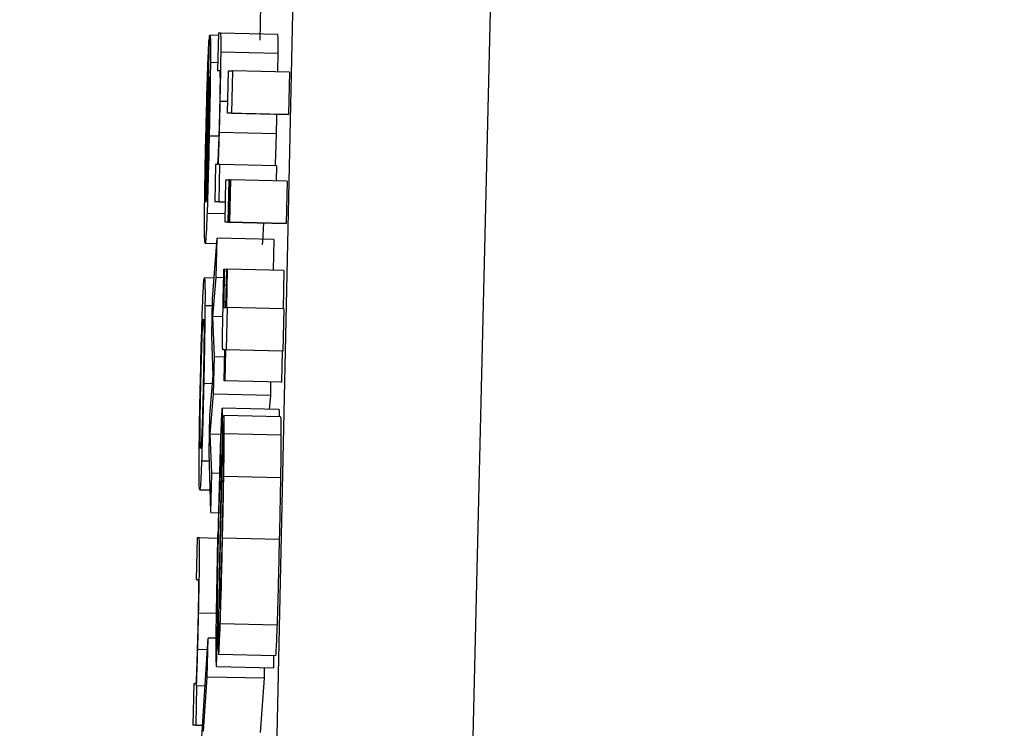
# Model space of a CAD drawing. Header units: inches. Extents: x 170 to 288, y 234 to 248.
# Tile 92 of 192: x 185.98641 to 185.99779, y 243.87552 to 243.88372. Entities that reach past the tile are written whole.
import ezdxf

# ---------------------------------------------------------------- set-up
doc = ezdxf.new("R2010")
doc.units = ezdxf.units.IN
doc.header["$LTSCALE"] = 0.25
doc.header["$MEASUREMENT"] = 0
doc.layers.add('ANNOTATIONS', color=1, linetype='Continuous')
doc.layers.add('SLIM E GUIDE MOTOR LH', color=7, linetype='Continuous')
doc.styles.add('ARIAL', font='arial.ttf', dxfattribs={"height": 0.09375})
doc.dimstyles.new('STANDARD$0', dxfattribs={"dimtxt": 0.09375, "dimasz": 0.09375, "dimexe": 0.03125, "dimexo": 0.046875, "dimgap": 0.09, "dimtad": 0, "dimtih": 1, "dimtoh": 1, "dimdec": 4, "dimzin": 0, "dimdsep": 46, "dimtxsty": 'ARIAL', "dimcen": 0.09, "dimadec": 0, "dimazin": 0, "dimtfac": 1, "dimtdec": 4, "dimtofl": 0, "dimtmove": 0, "dimatfit": 1, "dimfxl": 1, "dimtolj": 1, "dimtzin": 0, "dimarcsym": 0})

# ---------------------------------------------------------------- blocks, each defined once
blk = doc.blocks.new('*D11')
at = {"layer": 'ANNOTATIONS', "color": 0, "lineweight": -2, "transparency": 16777216}
for p, q in [((185.619147, 244.143778), (187.017616, 244.143778)), ((186.986366, 244.050028), (186.986366, 242.359041)), ((186.986366, 240.233194), (186.986366, 241.924181)), ((185.70893, 240.139444), (187.017616, 240.139444))]:
    blk.add_line(p, q, dxfattribs=at)
at = {"layer": 'ANNOTATIONS', "color": 0, "transparency": 16777216}
for points in [[(186.970741, 244.050028), (187.001991, 244.050028), (186.986366, 244.143778)], [(186.970741, 240.233194), (187.001991, 240.233194), (186.986366, 240.139444)]]:
    blk.add_solid(points, dxfattribs=at)
at = {"layer": 'defpoints', "color": 0, "transparency": 16777216}
for p in [(185.572272, 244.143778), (186.986366, 244.143778), (185.662055, 240.139444)]:
    blk.add_point(p, dxfattribs=at)
at = {"layer": 'ANNOTATIONS', "color": 0, "transparency": 16777216, "insert": (186.986366, 242.141611), "char_height": 0.09375, "attachment_point": 5, "style": 'ARIAL'}
blk.add_mtext('\\A1;OPENING \\PHEIGHT', dxfattribs=at)

msp = doc.modelspace()

# ---------------------------------------------------------------- linework, layer by layer
at = {"layer": 'SLIM E GUIDE MOTOR LH'}
for p, q in [((185.98837, 243.829103), (185.990735, 243.937195)), ((185.993123, 243.937238), (185.990539, 243.829118)), ((185.989194, 243.883883), (185.989185, 243.883481)), ((185.988706, 243.88356), (185.988696, 243.883129)), ((185.988732, 243.88356), (185.988706, 243.88356)), ((185.989388, 243.883545), (185.988732, 243.88356)), ((185.988561, 243.881608), (185.988603, 243.883529)), ((185.988598, 243.883494), (185.988588, 243.883015)), ((185.988602, 243.883494), (185.988598, 243.883494)), ((185.988705, 243.883536), (185.988607, 243.883539)), ((185.989392, 243.883327), (185.988736, 243.883341)), ((185.988698, 243.883219), (185.988613, 243.883221)), ((185.988696, 243.883129), (185.988719, 243.883129)), ((185.98881, 243.882635), (185.988821, 243.883126)), ((185.988821, 243.883126), (185.988872, 243.883126)), ((185.988862, 243.882635), (185.988872, 243.883126)), ((185.989528, 243.883112), (185.988872, 243.883126)), ((185.989528, 243.883112), (185.989517, 243.882621)), ((185.988567, 243.881628), (185.988599, 243.88306)), ((185.988592, 243.883015), (185.988588, 243.883015)), ((185.988587, 243.882793), (185.988578, 243.882794)), ((185.988813, 243.88277), (185.988726, 243.882772)), ((185.989466, 243.882621), (185.98881, 243.882635)), ((185.988862, 243.882635), (185.98881, 243.882635)), ((185.988862, 243.882635), (185.989517, 243.882621)), ((185.988582, 243.882586), (185.988571, 243.882586)), ((185.989517, 243.882621), (185.989466, 243.882621)), ((185.989373, 243.882398), (185.988717, 243.882413)), ((185.988577, 243.882334), (185.988565, 243.882334)), ((185.98871, 243.882369), (185.988599, 243.882371)), ((185.988569, 243.881991), (185.988559, 243.881992)), ((185.988672, 243.882042), (185.988663, 243.881611)), ((185.988693, 243.882042), (185.988672, 243.882042)), ((185.988723, 243.882042), (185.988705, 243.882042)), ((185.988713, 243.881611), (185.988723, 243.882042)), ((185.989378, 243.882028), (185.988723, 243.882042)), ((185.989378, 243.882028), (185.989375, 243.881854)), ((185.988782, 243.881375), (185.988793, 243.881866)), ((185.988793, 243.881866), (185.988831, 243.881866)), ((185.98882, 243.881375), (185.988831, 243.881866)), ((185.988826, 243.881375), (185.988837, 243.881866)), ((185.988837, 243.881866), (185.988831, 243.881866)), ((185.988844, 243.881866), (185.988834, 243.881375)), ((185.988837, 243.881866), (185.988844, 243.881866)), ((185.9895, 243.881851), (185.988844, 243.881866)), ((185.9895, 243.881851), (185.989489, 243.881361)), ((185.988564, 243.88174), (185.988556, 243.88174)), ((185.988713, 243.881611), (185.988663, 243.881611)), ((185.988787, 243.881609), (185.988663, 243.881611)), ((185.988713, 243.881611), (185.988787, 243.88161)), ((185.988784, 243.881471), (185.988574, 243.881475)), ((185.989438, 243.881361), (185.988782, 243.881375)), ((185.98882, 243.881375), (185.988782, 243.881375)), ((185.98882, 243.881375), (185.989489, 243.881361)), ((185.989482, 243.881361), (185.988826, 243.881375)), ((185.988834, 243.881375), (185.988826, 243.881375)), ((185.989476, 243.881361), (185.989438, 243.881361)), ((185.989489, 243.881361), (185.989482, 243.881361)), ((185.988638, 243.880491), (185.98869, 243.881189)), ((185.98868, 243.880734), (185.98869, 243.881189)), ((185.989346, 243.881175), (185.98869, 243.881189)), ((185.989346, 243.881175), (185.989338, 243.880819)), ((185.988685, 243.881126), (185.988552, 243.881129)), ((185.988769, 243.880831), (185.988775, 243.880831)), ((185.988802, 243.88083), (185.988775, 243.880831)), ((185.988792, 243.880388), (185.988802, 243.880831)), ((185.988807, 243.880831), (185.988798, 243.880388)), ((185.988802, 243.880831), (185.988807, 243.880831)), ((185.989463, 243.880816), (185.988807, 243.880831)), ((185.989463, 243.880816), (185.989454, 243.880374)), ((185.988656, 243.88073), (185.988544, 243.880733)), ((185.988641, 243.880283), (185.98868, 243.880734)), ((185.988767, 243.880732), (185.98868, 243.880734)), ((185.988798, 243.880648), (185.988771, 243.880649)), ((185.988628, 243.88006), (185.988638, 243.880491)), ((185.988636, 243.880407), (185.98855, 243.880409)), ((185.988793, 243.880453), (185.988767, 243.880454)), ((185.988769, 243.880388), (185.988792, 243.880388)), ((185.988807, 243.880388), (185.988796, 243.879898)), ((185.988798, 243.880388), (185.988807, 243.880388)), ((185.989463, 243.880374), (185.988807, 243.880388)), ((185.989463, 243.880374), (185.989452, 243.879883)), ((185.98866, 243.879818), (185.988641, 243.880283)), ((185.988757, 243.88028), (185.988641, 243.880283)), ((185.988645, 243.879603), (185.988628, 243.88006)), ((185.98865, 243.879387), (185.98866, 243.879818)), ((185.988779, 243.879815), (185.98866, 243.879818)), ((185.988781, 243.879898), (185.988759, 243.879898)), ((185.988781, 243.879897), (185.988759, 243.879898)), ((185.988773, 243.87954), (185.988781, 243.879898)), ((185.988787, 243.879898), (185.988779, 243.87954)), ((185.988796, 243.879898), (185.988787, 243.879898)), ((185.989443, 243.879883), (185.988787, 243.879898)), ((185.989452, 243.879883), (185.988796, 243.879898)), ((185.989443, 243.879883), (185.989435, 243.879525)), ((185.989452, 243.879883), (185.989443, 243.879883)), ((185.988608, 243.879145), (185.988645, 243.879603)), ((185.988637, 243.879506), (185.988536, 243.879508)), ((185.988779, 243.87954), (185.988773, 243.87954)), ((185.989435, 243.879525), (185.988773, 243.87954)), ((185.989309, 243.879528), (185.989306, 243.879372)), ((185.989435, 243.879525), (185.989429, 243.879525)), ((185.988611, 243.878922), (185.98865, 243.879387)), ((185.989306, 243.879372), (185.98865, 243.879387)), ((185.989306, 243.879372), (185.989292, 243.879211)), ((185.989405, 243.879208), (185.988749, 243.879223)), ((185.988598, 243.878714), (185.988608, 243.879145)), ((185.988768, 243.879141), (185.988756, 243.878607)), ((185.989424, 243.879126), (185.988768, 243.879141)), ((185.988766, 243.879063), (185.988753, 243.879063)), ((185.98863, 243.878471), (185.988611, 243.878922)), ((185.988732, 243.87892), (185.988611, 243.878922)), ((185.989429, 243.878912), (185.988773, 243.878926)), ((185.988762, 243.878859), (185.988751, 243.87886)), ((185.988619, 243.878016), (185.988598, 243.878714)), ((185.988601, 243.87861), (185.988511, 243.878612)), ((185.988619, 243.878016), (185.98863, 243.878471)), ((185.988737, 243.878469), (185.98863, 243.878471)), ((185.989423, 243.87842), (185.988768, 243.878435)), ((185.988489, 243.878281), (185.988611, 243.878279)), ((185.988619, 243.878016), (185.988729, 243.878013)), ((185.988458, 243.877723), (185.988447, 243.877244)), ((185.988483, 243.877723), (185.988458, 243.877723)), ((185.9887, 243.877718), (185.988483, 243.877723)), ((185.989409, 243.877705), (185.988753, 243.87772)), ((185.988447, 243.877244), (185.988471, 243.877244)), ((185.988718, 243.876976), (185.988719, 243.87705)), ((185.988683, 243.876848), (185.988477, 243.876852)), ((185.988685, 243.876237), (185.988697, 243.876771)), ((185.989383, 243.876716), (185.988727, 243.87673)), ((185.988525, 243.875603), (185.988587, 243.876566)), ((185.988577, 243.876114), (185.988587, 243.876566)), ((185.98868, 243.876564), (185.988587, 243.876566)), ((185.988579, 243.876431), (185.988466, 243.876434)), ((185.989364, 243.87636), (185.988708, 243.876375)), ((185.989344, 243.876361), (185.989341, 243.876222)), ((185.988685, 243.876237), (185.989341, 243.876222)), ((185.989236, 243.876225), (185.989233, 243.8761)), ((185.988421, 243.876037), (185.98841, 243.875558)), ((185.988444, 243.876037), (185.988421, 243.876037)), ((185.988534, 243.875488), (185.988577, 243.876114)), ((185.989233, 243.8761), (185.988577, 243.876114)), ((185.989233, 243.8761), (185.98919, 243.875474)), ((185.988447, 243.875558), (185.988457, 243.876012)), ((185.988457, 243.876012), (185.988452, 243.876012)), ((185.988551, 243.87601), (185.988457, 243.876012)), ((185.988447, 243.875558), (185.98841, 243.875558)), ((185.988523, 243.875555), (185.98841, 243.875558)), ((185.988447, 243.875558), (185.988523, 243.875556))]:
    msp.add_line(p, q, dxfattribs=at)
for points, knots in [([(185.988736, 243.883341), (185.988736, 243.883393), (185.988737, 243.883497), (185.988735, 243.883552), (185.988733, 243.883558), (185.988732, 243.88356)], [0, 0, 0, 0, 0.373675, 0.745425, 1, 1, 1, 1]), ([(185.98858, 243.88309), (185.988582, 243.883155), (185.988588, 243.883309), (185.988594, 243.883438), (185.988597, 243.88348), (185.988598, 243.883494)], [0, 0, 0, 0, 0.32511, 0.780356, 1, 1, 1, 1]), ([(185.988603, 243.883529), (185.988604, 243.883531), (185.988605, 243.883536), (185.988607, 243.883538), (185.988607, 243.883539)], [0, 0, 0, 0, 0.500154, 1, 1, 1, 1]), ([(185.988607, 243.883539), (185.988609, 243.883534), (185.988612, 243.883523), (185.988614, 243.883413), (185.988613, 243.883269), (185.988613, 243.883221)], [0, 0, 0, 0, 0.301638, 0.767629, 1, 1, 1, 1]), ([(185.989388, 243.883545), (185.98939, 243.883537), (185.989392, 243.883523), (185.989392, 243.883413), (185.989392, 243.883343), (185.989392, 243.883327)], [0, 0, 0, 0, 0.528908, 0.896161, 1, 1, 1, 1]), ([(185.988726, 243.882772), (185.988728, 243.882866), (185.988732, 243.883055), (185.988735, 243.883244), (185.988736, 243.883326), (185.988736, 243.883341)], [0, 0, 0, 0, 0.447006, 0.897534, 1, 1, 1, 1]), ([(185.989392, 243.883327), (185.989391, 243.883267), (185.989391, 243.883203), (185.989389, 243.88312), (185.989389, 243.883115)], [0, 0, 0, 0, 0.941118, 1, 1, 1, 1]), ([(185.988613, 243.883221), (185.988612, 243.883137), (185.988611, 243.882967), (185.988605, 243.882658), (185.988601, 243.882457), (185.988599, 243.882371)], [0, 0, 0, 0, 0.365646, 0.731492, 1, 1, 1, 1]), ([(185.988559, 243.882327), (185.988562, 243.882416), (185.988567, 243.882634), (185.988574, 243.882898), (185.988579, 243.883046), (185.98858, 243.88309)], [0, 0, 0, 0, 0.3265, 0.798317, 1, 1, 1, 1]), ([(185.988719, 243.883129), (185.98872, 243.883127), (185.988722, 243.883125), (185.988723, 243.883097), (185.988724, 243.88306), (185.988724, 243.883019), (185.988724, 243.883007)], [0, 0, 0, 0, 0.376092, 0.63641, 0.898606, 1, 1, 1, 1]), ([(185.988588, 243.883015), (185.988586, 243.882985), (185.988583, 243.882925), (185.988579, 243.882838), (185.988578, 243.882794)], [0, 0, 0, 0, 0.49608, 1, 1, 1, 1]), ([(185.988599, 243.88306), (185.9886, 243.883037), (185.988602, 243.883001), (185.988602, 243.882858), (185.9886, 243.882689), (185.988597, 243.882512), (185.988594, 243.882404), (185.988593, 243.882359)], [0, 0, 0, 0, 0.336374, 0.526242, 0.717832, 0.882955, 1, 1, 1, 1]), ([(185.988724, 243.883007), (185.988724, 243.882974), (185.988723, 243.882908), (185.988721, 243.882787), (185.988719, 243.882708), (185.988718, 243.882673)], [0, 0, 0, 0, 0.359576, 0.718384, 1, 1, 1, 1]), ([(185.988578, 243.882794), (185.988577, 243.882767), (185.988575, 243.882704), (185.988573, 243.882629), (185.988571, 243.882586)], [0, 0, 0, 0, 0.425759, 1, 1, 1, 1]), ([(185.988717, 243.882413), (185.988719, 243.882458), (185.988722, 243.882574), (185.988725, 243.882697), (185.988726, 243.882772)], [0, 0, 0, 0, 0.393455, 1, 1, 1, 1]), ([(185.988718, 243.882673), (185.988717, 243.882612), (185.988714, 243.882491), (185.988709, 243.88231), (185.988705, 243.882225), (185.988703, 243.882177)], [0, 0, 0, 0, 0.3012839, 0.6032854, 1, 1, 1, 1]), ([(185.988571, 243.882586), (185.988571, 243.882564), (185.98857, 243.88252), (185.988568, 243.882435), (185.988566, 243.882373), (185.988565, 243.882334)], [0, 0, 0, 0, 0.273829, 0.547446, 1, 1, 1, 1]), ([(185.989379, 243.882623), (185.989379, 243.88262), (185.989377, 243.882542), (185.989375, 243.882469), (185.989373, 243.882398)], [0, 0, 0, 0, 0.040619, 1, 1, 1, 1]), ([(185.988705, 243.882042), (185.988707, 243.882096), (185.988711, 243.882204), (185.988715, 243.882342), (185.988717, 243.882413)], [0, 0, 0, 0, 0.491707, 1, 1, 1, 1]), ([(185.988545, 243.881453), (185.988546, 243.881538), (185.988548, 243.881707), (185.988553, 243.882025), (185.988557, 243.882234), (185.988559, 243.882327)], [0, 0, 0, 0, 0.35836, 0.717056, 1, 1, 1, 1]), ([(185.988565, 243.882334), (185.988564, 243.882286), (185.988562, 243.882167), (185.98856, 243.882057), (185.988559, 243.881992)], [0, 0, 0, 0, 0.405757, 1, 1, 1, 1]), ([(185.988599, 243.882371), (185.988596, 243.882231), (185.988589, 243.88195), (185.98858, 243.881649), (185.988576, 243.881513), (185.988574, 243.881475)], [0, 0, 0, 0, 0.417892, 0.838409, 1, 1, 1, 1]), ([(185.988593, 243.882359), (185.988591, 243.882271), (185.988587, 243.882098), (185.988583, 243.881956), (185.988581, 243.881885)], [0, 0, 0, 0, 0.505162, 1, 1, 1, 1]), ([(185.989373, 243.882398), (185.989371, 243.882332), (185.989367, 243.882193), (185.989363, 243.882085), (185.989361, 243.882028)], [0, 0, 0, 0, 0.4776774, 1, 1, 1, 1]), ([(185.988703, 243.882177), (185.988701, 243.88213), (185.988697, 243.882049), (185.988694, 243.882044), (185.988693, 243.882042)], [0, 0, 0, 0, 0.588775, 1, 1, 1, 1]), ([(185.988559, 243.881992), (185.988558, 243.881952), (185.988557, 243.881852), (185.988557, 243.881783), (185.988556, 243.88174)], [0, 0, 0, 0, 0.395921, 1, 1, 1, 1]), ([(185.988581, 243.881885), (185.988579, 243.881842), (185.988575, 243.881725), (185.98857, 243.881663), (185.988567, 243.881636), (185.988567, 243.881628)], [0, 0, 0, 0, 0.298392, 0.802764, 1, 1, 1, 1]), ([(185.988556, 243.88174), (185.988557, 243.881711), (185.988557, 243.881636), (185.988559, 243.881619), (185.988561, 243.881608)], [0, 0, 0, 0, 0.396957, 1, 1, 1, 1]), ([(185.988552, 243.881129), (185.98855, 243.881141), (185.988546, 243.881161), (185.988544, 243.881322), (185.988545, 243.881432), (185.988545, 243.881453)], [0, 0, 0, 0, 0.524299, 0.909599, 1, 1, 1, 1]), ([(185.988574, 243.881475), (185.988572, 243.881412), (185.988565, 243.881253), (185.988558, 243.881145), (185.988554, 243.881134), (185.988552, 243.881129)], [0, 0, 0, 0, 0.276436, 0.692247, 1, 1, 1, 1]), ([(185.989226, 243.881365), (185.989225, 243.881337), (185.98922, 243.881216), (185.989214, 243.881132), (185.98921, 243.88112), (185.989208, 243.881115)], [0, 0, 0, 0, 0.149233, 0.637823, 1, 1, 1, 1]), ([(185.988761, 243.880475), (185.988762, 243.880535), (185.988765, 243.880653), (185.988768, 243.880771), (185.988769, 243.880831)], [0, 0, 0, 0, 0.4992373, 1, 1, 1, 1]), ([(185.988775, 243.880831), (185.988774, 243.880801), (185.988773, 243.880741), (185.988771, 243.88068), (185.988771, 243.880649)], [0, 0, 0, 0, 0.498492, 1, 1, 1, 1]), ([(185.988522, 243.880394), (185.988524, 243.880456), (185.988531, 243.880614), (185.988538, 243.880718), (185.988542, 243.880728), (185.988544, 243.880733)], [0, 0, 0, 0, 0.273191, 0.703399, 1, 1, 1, 1]), ([(185.988544, 243.880733), (185.988546, 243.880721), (185.988551, 243.8807), (185.988551, 243.880496), (185.98855, 243.880409)], [0, 0, 0, 0, 0.5739, 1, 1, 1, 1]), ([(185.988771, 243.880649), (185.98877, 243.880624), (185.988769, 243.880569), (185.988767, 243.8805), (185.988767, 243.880464), (185.988767, 243.880454)], [0, 0, 0, 0, 0.35637, 0.809658, 1, 1, 1, 1]), ([(185.988755, 243.880178), (185.988756, 243.880226), (185.988758, 243.880322), (185.98876, 243.880424), (185.988761, 243.880475)], [0, 0, 0, 0, 0.490424, 1, 1, 1, 1]), ([(185.988497, 243.879508), (185.9885, 243.879647), (185.988506, 243.879924), (185.988516, 243.880223), (185.98852, 243.880356), (185.988522, 243.880394)], [0, 0, 0, 0, 0.414943, 0.833164, 1, 1, 1, 1]), ([(185.98855, 243.880409), (185.98855, 243.880325), (185.988548, 243.880158), (185.988543, 243.879832), (185.988538, 243.879612), (185.988536, 243.879508)], [0, 0, 0, 0, 0.345077, 0.6900934, 1, 1, 1, 1]), ([(185.988767, 243.880454), (185.988767, 243.880443), (185.988767, 243.880415), (185.988767, 243.880392), (185.988768, 243.88039), (185.988769, 243.880388)], [0, 0, 0, 0, 0.192173, 0.490859, 1, 1, 1, 1]), ([(185.988518, 243.880045), (185.98852, 243.880096), (185.988526, 243.880228), (185.98853, 243.880252), (185.988533, 243.880254), (185.988533, 243.880254)], [0, 0, 0, 0, 0.356172, 0.902621, 1, 1, 1, 1]), ([(185.988533, 243.880254), (185.988534, 243.880251), (185.988537, 243.880242), (185.988539, 243.880168), (185.988539, 243.880075), (185.988539, 243.880057)], [0, 0, 0, 0, 0.360924, 0.872988, 1, 1, 1, 1]), ([(185.988753, 243.879971), (185.988753, 243.879998), (185.988753, 243.880051), (185.988754, 243.880137), (185.988755, 243.880178)], [0, 0, 0, 0, 0.514231, 1, 1, 1, 1]), ([(185.988502, 243.879508), (185.988504, 243.879587), (185.988508, 243.879745), (185.988514, 243.879929), (185.988517, 243.880013), (185.988518, 243.880045)], [0, 0, 0, 0, 0.385795, 0.773622, 1, 1, 1, 1]), ([(185.988539, 243.880057), (185.988538, 243.880009), (185.988538, 243.879913), (185.988534, 243.879713), (185.988531, 243.879574), (185.98853, 243.879506)], [0, 0, 0, 0, 0.336455, 0.673604, 1, 1, 1, 1]), ([(185.988759, 243.879898), (185.988758, 243.879899), (185.988756, 243.879901), (185.988754, 243.879914), (185.988753, 243.879952), (185.988753, 243.879971)], [0, 0, 0, 0, 0.391237, 0.691562, 1, 1, 1, 1]), ([(185.988482, 243.87862), (185.988483, 243.87871), (185.988485, 243.878891), (185.98849, 243.879215), (185.988495, 243.879424), (185.988497, 243.879508)], [0, 0, 0, 0, 0.371704, 0.74426, 1, 1, 1, 1]), ([(185.988494, 243.878969), (185.988494, 243.879024), (185.988495, 243.879133), (185.988499, 243.879332), (185.988501, 243.879459), (185.988502, 243.879508)], [0, 0, 0, 0, 0.3779377, 0.7576116, 1, 1, 1, 1]), ([(185.98853, 243.879506), (185.988528, 243.879408), (185.988524, 243.879244), (185.988518, 243.87904), (185.988512, 243.87889), (185.988505, 243.878777), (185.988502, 243.878766), (185.9885, 243.87876)], [0, 0, 0, 0, 0.203853, 0.343716, 0.483552, 0.68375, 1, 1, 1, 1]), ([(185.988536, 243.879508), (185.988532, 243.879361), (185.988526, 243.879095), (185.988517, 243.878791), (185.988512, 243.87866), (185.988511, 243.878612)], [0, 0, 0, 0, 0.439291, 0.797081, 1, 1, 1, 1]), ([(185.988749, 243.879223), (185.988747, 243.879212), (185.988743, 243.879192), (185.988735, 243.879027), (185.988731, 243.87889), (185.988729, 243.878848)], [0, 0, 0, 0, 0.4065754, 0.8158173, 1, 1, 1, 1]), ([(185.988753, 243.879063), (185.988753, 243.879095), (185.988753, 243.879179), (185.988751, 243.879218), (185.98875, 243.879222), (185.988749, 243.879223)], [0, 0, 0, 0, 0.307425, 0.815372, 1, 1, 1, 1]), ([(185.988773, 243.878926), (185.988773, 243.878989), (185.988772, 243.879108), (185.988769, 243.87913), (185.988768, 243.879141)], [0, 0, 0, 0, 0.524998, 1, 1, 1, 1]), ([(185.989405, 243.879208), (185.989407, 243.879205), (185.989409, 243.879203), (185.989409, 243.879135), (185.989409, 243.879127)], [0, 0, 0, 0, 0.868834, 1, 1, 1, 1]), ([(185.989424, 243.879126), (185.989425, 243.879115), (185.989427, 243.879097), (185.989429, 243.879026), (185.989429, 243.87895), (185.989429, 243.878912)], [0, 0, 0, 0, 0.419981, 0.705058, 1, 1, 1, 1]), ([(185.988751, 243.87886), (185.988752, 243.878892), (185.988753, 243.878969), (185.988753, 243.879029), (185.988753, 243.879063)], [0, 0, 0, 0, 0.423847, 1, 1, 1, 1]), ([(185.9885, 243.87876), (185.988498, 243.878764), (185.988496, 243.878772), (185.988494, 243.878842), (185.988494, 243.878935), (185.988494, 243.878969)], [0, 0, 0, 0, 0.389164, 0.780887, 1, 1, 1, 1]), ([(185.988768, 243.878435), (185.988769, 243.878499), (185.988771, 243.878671), (185.988773, 243.878831), (185.988773, 243.878914), (185.988773, 243.878926)], [0, 0, 0, 0, 0.334313, 0.903393, 1, 1, 1, 1]), ([(185.989429, 243.878912), (185.989429, 243.878868), (185.989428, 243.878749), (185.989426, 243.878568), (185.989424, 243.878439), (185.989423, 243.87842)], [0, 0, 0, 0, 0.334827, 0.903416, 1, 1, 1, 1]), ([(185.988729, 243.878848), (185.988725, 243.878729), (185.988717, 243.878454), (185.988708, 243.878071), (185.988702, 243.877841), (185.988701, 243.877799)], [0, 0, 0, 0, 0.381248, 0.886952, 1, 1, 1, 1]), ([(185.988734, 243.877913), (185.988738, 243.878076), (185.988744, 243.878404), (185.988749, 243.878707), (185.988751, 243.87886)], [0, 0, 0, 0, 0.494881, 1, 1, 1, 1]), ([(185.988724, 243.87844), (185.988726, 243.87849), (185.98873, 243.878591), (185.988734, 243.878676), (185.988736, 243.878685), (185.988737, 243.878688)], [0, 0, 0, 0, 0.347458, 0.696795, 1, 1, 1, 1]), ([(185.988737, 243.878688), (185.988737, 243.878685), (185.988738, 243.878678), (185.988738, 243.878627), (185.988738, 243.878603)], [0, 0, 0, 0, 0.5302259, 1, 1, 1, 1]), ([(185.988489, 243.878281), (185.988487, 243.878293), (185.988483, 243.878314), (185.988481, 243.87848), (185.988482, 243.878596), (185.988482, 243.87862)], [0, 0, 0, 0, 0.5219853, 0.9007293, 1, 1, 1, 1]), ([(185.988511, 243.878612), (185.988508, 243.878551), (185.988502, 243.878396), (185.988495, 243.878296), (185.988491, 243.878286), (185.988489, 243.878281)], [0, 0, 0, 0, 0.2808546, 0.7049434, 1, 1, 1, 1]), ([(185.988738, 243.878603), (185.988738, 243.878585), (185.988738, 243.87855), (185.988737, 243.878504), (185.988737, 243.87848)], [0, 0, 0, 0, 0.492674, 1, 1, 1, 1]), ([(185.988756, 243.878607), (185.988758, 243.878584), (185.98876, 243.87855), (185.988759, 243.878415), (185.988758, 243.878351), (185.988758, 243.878338)], [0, 0, 0, 0, 0.625344, 0.921917, 1, 1, 1, 1]), ([(185.988708, 243.877786), (185.988709, 243.877865), (185.988714, 243.878072), (185.98872, 243.878297), (185.988724, 243.878422), (185.988724, 243.87844)], [0, 0, 0, 0, 0.348749, 0.906788, 1, 1, 1, 1]), ([(185.988737, 243.87848), (185.988736, 243.878409), (185.988732, 243.878146), (185.988726, 243.877859), (185.988722, 243.87765)], [0, 0, 0, 0, 0.27233, 1, 1, 1, 1]), ([(185.988753, 243.87772), (185.988755, 243.877805), (185.988759, 243.877969), (185.988764, 243.878211), (185.988766, 243.87836), (185.988768, 243.878435)], [0, 0, 0, 0, 0.3527, 0.673528, 1, 1, 1, 1]), ([(185.988758, 243.878338), (185.988757, 243.878258), (185.988754, 243.878064), (185.988749, 243.877839), (185.988747, 243.877707)], [0, 0, 0, 0, 0.412369, 1, 1, 1, 1]), ([(185.989423, 243.87842), (185.989422, 243.878339), (185.989419, 243.878183), (185.989415, 243.877942), (185.989411, 243.877784), (185.989409, 243.877705)], [0, 0, 0, 0, 0.3534, 0.67456, 1, 1, 1, 1]), ([(185.988719, 243.87705), (185.98872, 243.877094), (185.988723, 243.877315), (185.988729, 243.877619), (185.988734, 243.877865), (185.988734, 243.877913)], [0, 0, 0, 0, 0.168007, 0.838136, 1, 1, 1, 1]), ([(185.988685, 243.876237), (185.988683, 243.876254), (185.988679, 243.876283), (185.988679, 243.876488), (185.988682, 243.876797), (185.98869, 243.877252), (185.988697, 243.877602), (185.988701, 243.877799)], [0, 0, 0, 0, 0.227356, 0.389454, 0.552222, 0.749002, 1, 1, 1, 1]), ([(185.988694, 243.877072), (185.988696, 243.877167), (185.988699, 243.877387), (185.988705, 243.877642), (185.988708, 243.877786)], [0, 0, 0, 0, 0.432908, 1, 1, 1, 1]), ([(185.988477, 243.876852), (185.988479, 243.876962), (185.988483, 243.87715), (185.988487, 243.877399), (185.988488, 243.877577), (185.988487, 243.877704), (185.988484, 243.877716), (185.988483, 243.877723)], [0, 0, 0, 0, 0.219143, 0.378016, 0.537714, 0.720553, 1, 1, 1, 1]), ([(185.988722, 243.87765), (185.988719, 243.877486), (185.988712, 243.877154), (185.988708, 243.876848), (185.988705, 243.876694)], [0, 0, 0, 0, 0.4949721, 1, 1, 1, 1]), ([(185.988727, 243.87673), (185.988731, 243.876844), (185.988739, 243.877104), (185.988748, 243.877465), (185.988752, 243.877681), (185.988753, 243.87772)], [0, 0, 0, 0, 0.388174, 0.889096, 1, 1, 1, 1]), ([(185.988747, 243.877707), (185.988744, 243.877591), (185.988739, 243.877384), (185.988734, 243.877205), (185.988731, 243.877127)], [0, 0, 0, 0, 0.560231, 1, 1, 1, 1]), ([(185.989409, 243.877705), (185.989405, 243.87752), (185.989398, 243.877199), (185.989388, 243.876872), (185.989384, 243.876742), (185.989383, 243.876716)], [0, 0, 0, 0, 0.522297, 0.902733, 1, 1, 1, 1]), ([(185.988471, 243.877244), (185.988472, 243.877239), (185.988474, 243.877232), (185.988475, 243.877152), (185.988474, 243.877044), (185.988472, 243.876897), (185.98847, 243.876792), (185.988468, 243.876733)], [0, 0, 0, 0, 0.308086, 0.481162, 0.655916, 0.804649, 1, 1, 1, 1]), ([(185.988697, 243.876771), (185.988695, 243.876792), (185.988693, 243.876823), (185.988693, 243.876969), (185.988694, 243.877049), (185.988694, 243.877072)], [0, 0, 0, 0, 0.592968, 0.88329, 1, 1, 1, 1]), ([(185.988731, 243.877127), (185.98873, 243.877082), (185.988727, 243.876991), (185.988723, 243.876919), (185.988721, 243.876912), (185.98872, 243.876909)], [0, 0, 0, 0, 0.349822, 0.701482, 1, 1, 1, 1]), ([(185.98872, 243.876909), (185.98872, 243.876911), (185.988719, 243.876915), (185.988718, 243.876958), (185.988718, 243.876976)], [0, 0, 0, 0, 0.595831, 1, 1, 1, 1]), ([(185.988466, 243.876434), (185.988468, 243.876488), (185.988471, 243.876623), (185.988475, 243.876767), (185.988477, 243.876852)], [0, 0, 0, 0, 0.4057117, 1, 1, 1, 1]), ([(185.988468, 243.876733), (185.988467, 243.876662), (185.988463, 243.876522), (185.988458, 243.876351), (185.988455, 243.876264), (185.988454, 243.876226)], [0, 0, 0, 0, 0.364108, 0.727257, 1, 1, 1, 1]), ([(185.988708, 243.876375), (185.98871, 243.876385), (185.988713, 243.876404), (185.988721, 243.876555), (185.988725, 243.876683), (185.988727, 243.87673)], [0, 0, 0, 0, 0.4251708, 0.786601, 1, 1, 1, 1]), ([(185.989383, 243.876716), (185.98938, 243.876636), (185.989374, 243.876477), (185.989368, 243.876374), (185.989365, 243.876364), (185.989364, 243.87636)], [0, 0, 0, 0, 0.368388, 0.737506, 1, 1, 1, 1]), ([(185.988705, 243.876694), (185.988705, 243.876665), (185.988704, 243.876608), (185.988704, 243.876561), (185.988704, 243.876538)], [0, 0, 0, 0, 0.494343, 1, 1, 1, 1]), ([(185.988704, 243.876538), (185.988704, 243.876506), (185.988704, 243.876421), (185.988705, 243.87638), (185.988707, 243.876376), (185.988708, 243.876375)], [0, 0, 0, 0, 0.30671, 0.799561, 1, 1, 1, 1]), ([(185.988452, 243.876012), (185.988455, 243.876074), (185.988459, 243.876201), (185.988464, 243.876355), (185.988466, 243.876434)], [0, 0, 0, 0, 0.493685, 1, 1, 1, 1]), ([(185.988454, 243.876226), (185.988452, 243.876172), (185.988448, 243.876081), (185.988445, 243.876039), (185.988444, 243.876037), (185.988444, 243.876037)], [0, 0, 0, 0, 0.536956, 0.911734, 1, 1, 1, 1]), ([(185.988509, 243.875283), (185.988511, 243.875324), (185.988517, 243.875475), (185.988522, 243.875549), (185.988525, 243.875603)], [0, 0, 0, 0, 0.269738, 1, 1, 1, 1])]:
    msp.add_open_spline(points, degree=3, knots=knots, dxfattribs=at)

# ---------------------------------------------------------------- dimensions: what is measured, and where the dimension line sits
at = {"layer": 'ANNOTATIONS'}
dim = msp.add_linear_dim(base=(186.986366, 244.143778), p1=(185.662055, 240.139444), p2=(185.572272, 244.143778), angle=90, text='OPENING \\PHEIGHT', dimstyle='STANDARD$0', dxfattribs=at)
dim.commit()
dim.dimension.update_dxf_attribs({"geometry": '*D11', "text_midpoint": (186.986366, 242.141611)})

doc.saveas('drawing.dxf')
